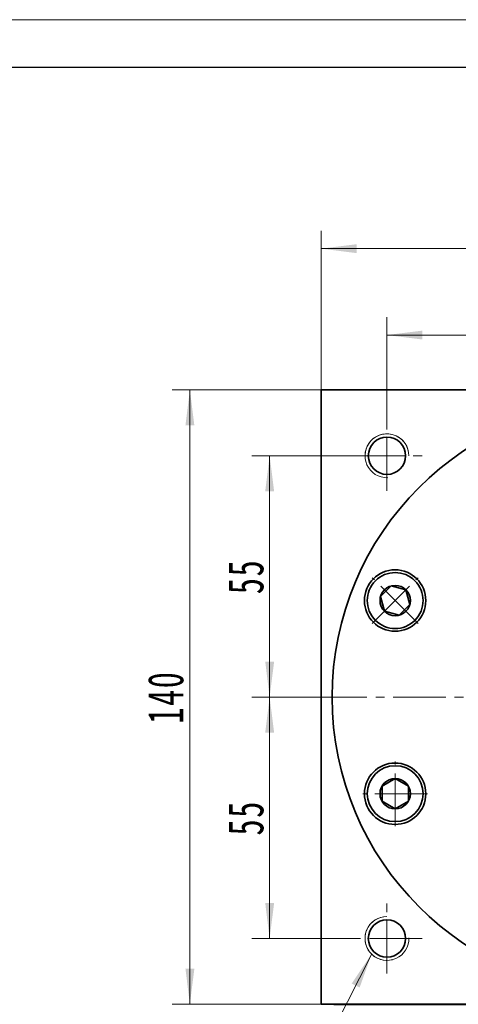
# Model space of a CAD drawing. Header units: millimetres. Extents: x 1481 to 2401, y 182 to 829.
# Tile 5 of 7: x 1971 to 2071, y 604 to 829. Entities that reach past the tile are written whole.
import ezdxf

# ---------------------------------------------------------------- set-up
doc = ezdxf.new("R2010")
doc.units = ezdxf.units.MM
doc.set_wipeout_variables(frame=1)
doc.linetypes.add('点画线', pattern=[18, 12, -2, 2, -2])
doc.layers.get('0').update_dxf_attribs({"lineweight": 35})
for name, color, linetype, lineweight in [('中心线层', 1, '点画线', 18), ('图框_外框线', 7, 'Continuous', 18), ('尺寸线层', 3, 'Continuous', 18), ('粗实线', 7, 'Continuous', 50), ('粗实线层', 7, 'Continuous', 35)]:
    doc.layers.add(name, color=color, linetype=linetype, lineweight=lineweight)
doc.styles.add('标准', font='txt', dxfattribs={"width": 0.667})
doc.dimstyles.new('a4-1-1.5', dxfattribs={"dimtxt": 4.5, "dimasz": 4.5, "dimexe": 2.25, "dimexo": 0, "dimgap": 0.75, "dimtad": 1, "dimdec": 3, "dimdsep": 46, "dimtxsty": '标准', "dimblk": '_CAXARROW', "dimcen": 0, "dimdle": 6, "dimazin": 2, "dimtfac": 0.707107, "dimtdec": 3, "dimtix": 1, "dimtmove": 2, "dimatfit": 3, "dimfxl": 0, "dimfrac": 2, "dimtolj": 1, "dimtzin": 0, "dimarcsym": 0})

# ---------------------------------------------------------------- blocks, each defined once
blk = doc.blocks.new('*X12')
at = {"layer": '尺寸线层', "linetype": 'Continuous'}
blk.add_hatch(color=0, dxfattribs=at).paths.add_polyline_path([(31.37, 51.33), (28.62, 43.65), (26.81, 44.56)], flags=0)
at = {"layer": '尺寸线层', "color": 0, "linetype": 'Continuous'}
blk.add_line((31.37, 51.33), (5.4, 0), dxfattribs=at)
at = {"layer": '尺寸线层', "color": 0}
for p, q in [((0, 17.78), (-26.31, 17.78)), ((0, 0), (0, 17.78)), ((0, 0), (-26.31, 0)), ((5.4, 0), (0, 0))]:
    blk.add_line(p, q, dxfattribs=at)
at = {"layer": '尺寸线层', "color": 0, "insert": (-4.05, 1.62), "char_height": 8.1, "width": 44.5278, "attachment_point": 9, "line_spacing_factor": 1.15057, "style": '标准'}
blk.add_mtext('\\T1.1;4-M10\\P6个面', dxfattribs=at)
blk = doc.blocks.new('*X13')
at = {"layer": '尺寸线层', "linetype": 'Continuous'}
for points in [[(2039.37, 776.59), (2047.47, 777.6), (2047.47, 775.57)], [(2179.37, 776.59), (2171.27, 777.6), (2171.27, 775.57)]]:
    blk.add_hatch(color=0, dxfattribs=at).paths.add_polyline_path(points, flags=0)
at = {"layer": '尺寸线层', "color": 0, "linetype": 'Continuous'}
for p, q in [((2039.37, 744.39), (2039.37, 780.64)), ((2179.37, 744.39), (2179.37, 780.64)), ((2039.37, 776.59), (2179.37, 776.59))]:
    blk.add_line(p, q, dxfattribs=at)
at = {"layer": '尺寸线层', "color": 0, "insert": (2109.37, 782.07), "char_height": 8.1, "width": 24.1458, "attachment_point": 5, "line_spacing_factor": 1.15057, "style": '标准'}
blk.add_mtext('\\T1.1;140', dxfattribs=at)
blk = doc.blocks.new('_CAXARROW')
blk.add_hatch(color=0).paths.add_polyline_path([(0, 0), (-1, 0.125), (-1, -0.125)], flags=0)
blk = doc.blocks.new('*X14')
at = {"layer": '尺寸线层', "linetype": 'Continuous'}
for points in [[(2054.37, 756.9), (2062.47, 755.88), (2062.47, 757.91)], [(2109.37, 756.9), (2101.27, 755.88), (2101.27, 757.91)]]:
    blk.add_hatch(color=0, dxfattribs=at).paths.add_polyline_path(points, flags=0)
at = {"layer": '尺寸线层', "color": 0, "linetype": 'Continuous'}
for p, q in [((2054.37, 737.39), (2054.37, 760.95)), ((2109.37, 747.39), (2109.37, 760.95)), ((2109.37, 756.9), (2054.37, 756.9))]:
    blk.add_line(p, q, dxfattribs=at)
at = {"layer": '尺寸线层', "color": 0, "insert": (2081.87, 762.31), "char_height": 8.1, "width": 16.2237, "attachment_point": 5, "line_spacing_factor": 1.15057, "style": '标准'}
blk.add_mtext('\\T1.1;55', dxfattribs=at)
blk = doc.blocks.new('*X16')
at = {"layer": '尺寸线层', "linetype": 'Continuous'}
for points in [[(2027.62, 729.39), (2026.61, 721.29), (2028.64, 721.29)], [(2027.62, 674.39), (2026.61, 682.49), (2028.64, 682.49)]]:
    blk.add_hatch(color=0, dxfattribs=at).paths.add_polyline_path(points, flags=0)
at = {"layer": '尺寸线层', "color": 0, "linetype": 'Continuous'}
for p, q in [((2046.37, 729.39), (2023.57, 729.39)), ((2027.62, 674.39), (2027.62, 729.39)), ((2037.8, 674.39), (2023.57, 674.39))]:
    blk.add_line(p, q, dxfattribs=at)
at = {"layer": '尺寸线层', "color": 0, "insert": (2022.21, 701.89), "char_height": 8.1, "width": 16.2237, "attachment_point": 5, "rotation": 90, "line_spacing_factor": 1.15057, "style": '标准'}
blk.add_mtext('\\T1.1;55', dxfattribs=at)
blk = doc.blocks.new('*X17')
at = {"layer": '尺寸线层', "linetype": 'Continuous'}
for points in [[(2027.62, 674.39), (2028.64, 666.29), (2026.61, 666.29)], [(2027.62, 619.39), (2028.64, 627.49), (2026.61, 627.49)]]:
    blk.add_hatch(color=0, dxfattribs=at).paths.add_polyline_path(points, flags=0)
at = {"layer": '尺寸线层', "color": 0, "linetype": 'Continuous'}
for p, q in [((2037.8, 674.39), (2023.57, 674.39)), ((2027.62, 674.39), (2027.62, 619.39)), ((2046.37, 619.39), (2023.57, 619.39))]:
    blk.add_line(p, q, dxfattribs=at)
at = {"layer": '尺寸线层', "color": 0, "insert": (2022.21, 646.89), "char_height": 8.1, "width": 16.2237, "attachment_point": 5, "rotation": 90, "line_spacing_factor": 1.15057, "style": '标准'}
blk.add_mtext('\\T1.1;55', dxfattribs=at)
blk = doc.blocks.new('*X18')
at = {"layer": '尺寸线层', "linetype": 'Continuous'}
for points in [[(2009.43, 744.39), (2010.45, 736.29), (2008.42, 736.29)], [(2009.43, 604.39), (2010.45, 612.49), (2008.42, 612.49)]]:
    blk.add_hatch(color=0, dxfattribs=at).paths.add_polyline_path(points, flags=0)
at = {"layer": '尺寸线层', "color": 0, "linetype": 'Continuous'}
for p, q in [((2039.37, 744.39), (2005.38, 744.39)), ((2009.43, 744.39), (2009.43, 604.39)), ((2042.24, 604.39), (2005.38, 604.39))]:
    blk.add_line(p, q, dxfattribs=at)
at = {"layer": '尺寸线层', "color": 0, "insert": (2003.95, 674.39), "char_height": 8.1, "width": 24.1458, "attachment_point": 5, "rotation": 90, "line_spacing_factor": 1.15057, "style": '标准'}
blk.add_mtext('\\T1.1;140', dxfattribs=at)
blk = doc.blocks.new('*X21')
at = {"layer": '中心线层', "linetype": '点画线', "lineweight": 18}
for p, q in [((0, -7.37), (0, 7.37)), ((-7.37, 0), (7.37, 0))]:
    blk.add_line(p, q, dxfattribs=at)
at = {"layer": '粗实线层'}
for p, q in [((-3.46, 0), (-1.73, 3)), ((-1.73, 3), (1.73, 3)), ((3.46, 0), (1.73, 3)), ((3.46, 0), (1.73, 3)), ((-3.46, 0), (-1.73, -3)), ((3.46, 0), (1.73, -3)), ((-1.73, -3), (1.73, -3))]:
    blk.add_line(p, q, dxfattribs=at)
blk.add_circle((0, 0), 3.46, dxfattribs=at)
for start, end in [(0, 180), (180, 360)]:
    blk.add_arc((0, 0), 6.37, start, end, dxfattribs=at)

msp = doc.modelspace()

# ---------------------------------------------------------------- linework, layer by layer
at = {"color": 7, "linetype": 'Continuous', "lineweight": 0}
for centre, start, end in [((2054.3672, 729.3892), 0, 195), ((2054.3672, 619.3892), 90, 285)]:
    msp.add_arc(centre, 5, start, end, dxfattribs=at)
at = {"layer": '中心线层'}
for p, q in [((2054.3672, 721.3892), (2054.3672, 737.3892)), ((2046.3672, 729.3892), (2062.3672, 729.3892)), ((2037.8012, 674.3892), (2178.1172, 674.3892)), ((2054.3672, 611.3892), (2054.3672, 627.3892)), ((2062.3672, 619.3892), (2046.3672, 619.3892))]:
    msp.add_line(p, q, dxfattribs=at)
at = {"layer": '粗实线', "color": 0, "lineweight": 40}
msp.add_line((2042.2352, 604.3892), (2170.8672, 604.3892), dxfattribs=at)
at = {"layer": '粗实线层'}
for p, q in [((2039.3672, 604.3892), (2039.3672, 744.3892)), ((2039.3672, 744.3892), (2179.3672, 744.3892))]:
    msp.add_line(p, q, dxfattribs=at)
msp.add_lwpolyline([(2179.3672, 604.3892), (2039.3672, 604.3892)], dxfattribs=at)
for centre, radius in [((2109.3672, 674.3892), 67.5), ((2054.3672, 729.3892), 4.25), ((2056.2224, 696.4025), 7), ((2056.2224, 652.3759), 7), ((2054.3672, 619.3892), 4.25)]:
    msp.add_circle(centre, radius, dxfattribs=at)
at = {"layer": '粗实线层', "lineweight": 18}
for centre, start, end in [((2054.3672, 729.3892), 360, 271.923165), ((2054.3672, 619.3892), 90, 1.923165)]:
    msp.add_arc(centre, 5, start, end, dxfattribs=at)

# ---------------------------------------------------------------- block references
at = {"layer": '尺寸线层'}
msp.add_blockref('*X12', (2019.5224, 564.5671), dxfattribs=at)

# ---------------------------------------------------------------- dimensions: what is measured, and where the dimension line sits
for base, p1, p2, picture, middle in [((2179.3672, 776.5852), (2039.3672, 744.3892), (2179.3672, 744.3892), '*X13', (2109.3672, 782.0685)), ((2054.3672, 756.8959), (2109.3672, 747.3892), (2054.3672, 737.3892), '*X14', (2081.8672, 762.3114))]:
    dim = msp.add_linear_dim(base=base, p1=p1, p2=p2, dimstyle='a4-1-1.5', override={"dimsah": 1, "dimtfill": 1, "dimtzin": 0}, dxfattribs=at)
    dim.commit()
    dim.dimension.update_dxf_attribs({"geometry": picture, "text_midpoint": middle})
for base, p1, p2, angle, picture, middle in [((2009.4332, 604.3892), (2039.3672, 744.3892), (2042.2352, 604.3892), 270, '*X18', (2003.9498, 674.3892)), ((2027.623, 729.3892), (2037.8012, 674.3892), (2046.3672, 729.3892), 90, '*X16', (2022.2075, 701.8892)), ((2027.623, 619.3892), (2037.8012, 674.3892), (2046.3672, 619.3892), 270, '*X17', (2022.2075, 646.8892))]:
    dim = msp.add_linear_dim(base=base, p1=p1, p2=p2, angle=angle, dimstyle='a4-1-1.5', override={"dimsah": 1, "dimtfill": 1, "dimtzin": 0}, dxfattribs=at)
    dim.commit()
    dim.dimension.update_dxf_attribs({"geometry": picture, "text_midpoint": middle})

# ---------------------------------------------------------------- next in the draw order: wipeouts: each hides what was drawn before it
for points in [[(2060.7449, 700.8942), (2060.7209, 700.9181), (2060.6968, 700.9418), (2060.6726, 700.9654), (2060.6482, 700.9888), (2060.6237, 701.0122), (2060.5991, 701.0354), (2060.5744, 701.0584), (2060.5496, 701.0814), (2060.5246, 701.1042), (2060.4995, 701.1269), (2060.4743, 701.1494), (2060.449, 701.1718), (2060.4235, 701.1941), (2060.398, 701.2162), (2060.3723, 701.2382), (2060.3465, 701.2601), (2060.3206, 701.2818), (2060.2946, 701.3034), (2060.2684, 701.3248), (2060.2422, 701.3461), (2060.2158, 701.3673), (2060.1893, 701.3883), (2060.1627, 701.4092), (2060.136, 701.43), (2060.1092, 701.4506), (2060.0823, 701.4711), (2060.0553, 701.4914), (2060.0281, 701.5115), (2060.0009, 701.5316), (2059.9735, 701.5515), (2059.9735, 701.5515), (2059.7268, 701.7211), (2059.4724, 701.879), (2059.2109, 702.0248), (2058.9427, 702.1581), (2058.6686, 702.2786), (2058.3892, 702.3861), (2058.105, 702.4804), (2057.8166, 702.5612), (2057.5248, 702.6283), (2057.2302, 702.6816), (2056.9334, 702.7211), (2056.635, 702.7465), (2056.3358, 702.7578), (2056.0364, 702.7551), (2055.7374, 702.7383), (2055.4396, 702.7074), (2055.1435, 702.6626), (2054.8499, 702.6039), (2054.5594, 702.5315), (2054.2726, 702.4454), (2053.9901, 702.346), (2053.7127, 702.2334), (2053.4408, 702.1079), (2053.1752, 701.9698), (2052.9163, 701.8193), (2052.6648, 701.6568), (2052.4213, 701.4826), (2052.1862, 701.2972), (2051.96, 701.1009), (2051.7434, 700.8942), (2051.7434, 700.8942), (2051.5367, 700.6776), (2051.3404, 700.4514), (2051.155, 700.2163), (2050.9808, 699.9728), (2050.8183, 699.7213), (2050.6678, 699.4624), (2050.5297, 699.1968), (2050.4042, 698.9249), (2050.2916, 698.6475), (2050.1922, 698.365), (2050.1061, 698.0782), (2050.0337, 697.7877), (2049.975, 697.4941), (2049.9302, 697.198), (2049.8993, 696.9002), (2049.8825, 696.6012), (2049.8798, 696.3018), (2049.8911, 696.0026), (2049.9165, 695.7042), (2049.956, 695.4074), (2050.0093, 695.1128), (2050.0764, 694.821), (2050.1572, 694.5326), (2050.2515, 694.2484), (2050.359, 693.969), (2050.4795, 693.6949), (2050.6128, 693.4268), (2050.7586, 693.1652), (2050.9165, 692.9108), (2051.0861, 692.6641), (2051.0861, 692.6641), (2051.106, 692.6367), (2051.1261, 692.6095), (2051.1462, 692.5823), (2051.1666, 692.5553), (2051.187, 692.5284), (2051.2076, 692.5016), (2051.2284, 692.4749), (2051.2493, 692.4483), (2051.2703, 692.4218), (2051.2915, 692.3954), (2051.3128, 692.3692), (2051.3342, 692.343), (2051.3558, 692.317), (2051.3775, 692.2911), (2051.3994, 692.2653), (2051.4214, 692.2396), (2051.4435, 692.2141), (2051.4658, 692.1886), (2051.4882, 692.1633), (2051.5107, 692.1381), (2051.5334, 692.113), (2051.5562, 692.088), (2051.5792, 692.0632), (2051.6022, 692.0385), (2051.6254, 692.0139), (2051.6488, 691.9894), (2051.6722, 691.965), (2051.6958, 691.9408), (2051.7195, 691.9167), (2051.7434, 691.8927), (2051.7434, 691.8927), (2051.9851, 691.6634), (2052.2385, 691.4469), (2052.5029, 691.2441), (2052.7775, 691.0553), (2053.0616, 690.8812), (2053.3545, 690.7222), (2053.6552, 690.5788), (2053.9631, 690.4512), (2054.2772, 690.34), (2054.5967, 690.2454), (2054.9208, 690.1676), (2055.2484, 690.1068), (2055.5788, 690.0634), (2055.911, 690.0372), (2056.2441, 690.0285), (2056.5772, 690.0372), (2056.9094, 690.0634), (2057.2398, 690.1068), (2057.5675, 690.1676), (2057.8915, 690.2454), (2058.211, 690.34), (2058.5251, 690.4512), (2058.833, 690.5788), (2059.1338, 690.7222), (2059.4266, 690.8812), (2059.7107, 691.0553), (2059.9854, 691.2441), (2060.2497, 691.4469), (2060.5031, 691.6634), (2060.7449, 691.8927), (2060.7449, 691.8927), (2060.9742, 692.1345), (2061.1907, 692.3879), (2061.3935, 692.6522), (2061.5823, 692.9269), (2061.7564, 693.211), (2061.9154, 693.5038), (2062.0588, 693.8046), (2062.1864, 694.1125), (2062.2976, 694.4266), (2062.3922, 694.7461), (2062.47, 695.0701), (2062.5308, 695.3978), (2062.5743, 695.7282), (2062.6004, 696.0604), (2062.6091, 696.3935), (2062.6004, 696.7266), (2062.5743, 697.0588), (2062.5308, 697.3892), (2062.47, 697.7168), (2062.3922, 698.0409), (2062.2976, 698.3604), (2062.1864, 698.6745), (2062.0588, 698.9824), (2061.9154, 699.2831), (2061.7564, 699.576), (2061.5823, 699.8601), (2061.3935, 700.1347), (2061.1907, 700.3991), (2060.9742, 700.6525)], [(2056.2441, 658.7499), (2056.2103, 658.7498), (2056.1765, 658.7495), (2056.1427, 658.7491), (2056.1089, 658.7485), (2056.0751, 658.7476), (2056.0413, 658.7467), (2056.0075, 658.7455), (2055.9737, 658.7441), (2055.9399, 658.7426), (2055.9061, 658.7409), (2055.8724, 658.739), (2055.8386, 658.737), (2055.8049, 658.7347), (2055.7712, 658.7323), (2055.7374, 658.7297), (2055.7037, 658.7269), (2055.6701, 658.7239), (2055.6364, 658.7208), (2055.6027, 658.7175), (2055.5691, 658.714), (2055.5355, 658.7103), (2055.5019, 658.7065), (2055.4683, 658.7024), (2055.4348, 658.6982), (2055.4012, 658.6938), (2055.3677, 658.6893), (2055.3343, 658.6845), (2055.3008, 658.6796), (2055.2674, 658.6745), (2055.234, 658.6692), (2055.234, 658.6692), (2054.9395, 658.6148), (2054.648, 658.5465), (2054.36, 658.4646), (2054.0761, 658.3693), (2053.7971, 658.2607), (2053.5235, 658.1391), (2053.2558, 658.0048), (2052.9948, 657.858), (2052.741, 657.6992), (2052.495, 657.5285), (2052.2572, 657.3465), (2052.0283, 657.1535), (2051.8087, 656.95), (2051.5989, 656.7363), (2051.3994, 656.5131), (2051.2106, 656.2806), (2051.033, 656.0396), (2050.8668, 655.7905), (2050.7126, 655.5338), (2050.5707, 655.2702), (2050.4412, 655.0002), (2050.3247, 654.7244), (2050.2212, 654.4434), (2050.131, 654.1579), (2050.0544, 653.8684), (2049.9915, 653.5757), (2049.9424, 653.2803), (2049.9073, 652.9829), (2049.8862, 652.6842), (2049.8791, 652.3849), (2049.8791, 652.3849), (2049.8862, 652.0855), (2049.9073, 651.7869), (2049.9424, 651.4895), (2049.9915, 651.1941), (2050.0544, 650.9014), (2050.131, 650.6119), (2050.2212, 650.3264), (2050.3247, 650.0454), (2050.4412, 649.7696), (2050.5707, 649.4996), (2050.7126, 649.236), (2050.8668, 648.9793), (2051.033, 648.7302), (2051.2106, 648.4891), (2051.3994, 648.2567), (2051.5989, 648.0334), (2051.8087, 647.8198), (2052.0283, 647.6162), (2052.2572, 647.4232), (2052.495, 647.2412), (2052.741, 647.0706), (2052.9948, 646.9117), (2053.2558, 646.765), (2053.5235, 646.6307), (2053.7971, 646.5091), (2054.0761, 646.4005), (2054.36, 646.3052), (2054.648, 646.2233), (2054.9395, 646.155), (2055.234, 646.1006), (2055.234, 646.1006), (2055.2674, 646.0953), (2055.3008, 646.0902), (2055.3343, 646.0853), (2055.3677, 646.0805), (2055.4012, 646.0759), (2055.4348, 646.0716), (2055.4683, 646.0673), (2055.5019, 646.0633), (2055.5355, 646.0595), (2055.5691, 646.0558), (2055.6027, 646.0523), (2055.6364, 646.049), (2055.6701, 646.0458), (2055.7037, 646.0429), (2055.7374, 646.0401), (2055.7712, 646.0375), (2055.8049, 646.0351), (2055.8386, 646.0328), (2055.8724, 646.0308), (2055.9061, 646.0289), (2055.9399, 646.0272), (2055.9737, 646.0256), (2056.0075, 646.0243), (2056.0413, 646.0231), (2056.0751, 646.0221), (2056.1089, 646.0213), (2056.1427, 646.0207), (2056.1765, 646.0202), (2056.2103, 646.02), (2056.2441, 646.0199), (2056.2441, 646.0199), (2056.5772, 646.0286), (2056.9094, 646.0548), (2057.2398, 646.0983), (2057.5675, 646.159), (2057.8915, 646.2368), (2058.211, 646.3314), (2058.5251, 646.4426), (2058.833, 646.5702), (2059.1338, 646.7136), (2059.4266, 646.8726), (2059.7107, 647.0468), (2059.9854, 647.2355), (2060.2497, 647.4384), (2060.5031, 647.6548), (2060.7449, 647.8842), (2060.9742, 648.1259), (2061.1907, 648.3793), (2061.3935, 648.6436), (2061.5823, 648.9183), (2061.7564, 649.2024), (2061.9154, 649.4952), (2062.0588, 649.796), (2062.1864, 650.1039), (2062.2976, 650.418), (2062.3922, 650.7375), (2062.47, 651.0615), (2062.5308, 651.3892), (2062.5743, 651.7196), (2062.6004, 652.0518), (2062.6091, 652.3849), (2062.6091, 652.3849), (2062.6004, 652.718), (2062.5743, 653.0502), (2062.5308, 653.3806), (2062.47, 653.7082), (2062.3922, 654.0323), (2062.2976, 654.3518), (2062.1864, 654.6659), (2062.0588, 654.9738), (2061.9154, 655.2745), (2061.7564, 655.5674), (2061.5823, 655.8515), (2061.3935, 656.1261), (2061.1907, 656.3905), (2060.9742, 656.6439), (2060.7449, 656.8856), (2060.5031, 657.115), (2060.2497, 657.3314), (2059.9854, 657.5343), (2059.7107, 657.723), (2059.4266, 657.8971), (2059.1338, 658.0561), (2058.833, 658.1996), (2058.5251, 658.3271), (2058.211, 658.4384), (2057.8915, 658.533), (2057.5675, 658.6108), (2057.2398, 658.6715), (2056.9094, 658.715), (2056.5772, 658.7412)]]:
    msp.add_wipeout(points).dxf.layer = '粗实线层'

# ---------------------------------------------------------------- next in the draw order: linework, layer by layer
at = {"layer": '图框_外框线', "color": 3}
msp.add_lwpolyline([(1486.1963, 181.8651), (2401.0042, 181.8651), (2401.0042, 828.765), (1486.1963, 828.765)], close=True, dxfattribs=at)
at = {"layer": '图框_外框线', "color": 3, "lineweight": 25}
msp.add_lwpolyline([(1540.6492, 192.7557), (2390.1136, 192.7557), (2390.1136, 817.8745), (1540.6492, 817.8745)], close=True, dxfattribs=at)

# ---------------------------------------------------------------- next in the draw order: block references
at = {"layer": '粗实线层'}
for p, rotation in [((2056.2441, 696.3935), 45.00000000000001), ((2056.2441, 652.3849), 90)]:
    msp.add_blockref('*X21', p, dxfattribs=dict(at, rotation=rotation))

doc.saveas('drawing.dxf')
